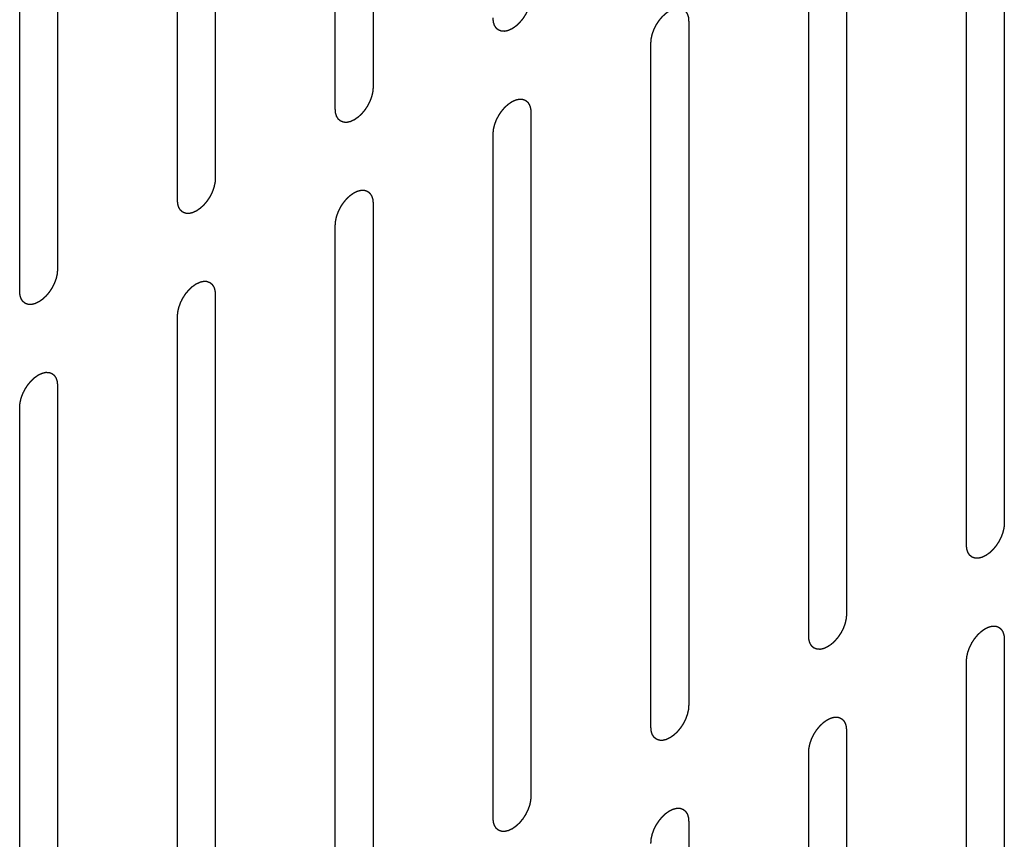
# Model space of a CAD drawing. Header units: inches. Extents: x 5 to 265, y 5 to 171.
# Tile 185 of 212: x 209.31 to 210.69, y 128.49 to 129.64. Entities that reach past the tile are written whole.
import ezdxf

# ---------------------------------------------------------------- set-up
doc = ezdxf.new("R2010")
doc.units = ezdxf.units.IN
doc.header["$LTSCALE"] = 14.96
doc.header["$MEASUREMENT"] = 0
doc.linetypes.add('HIDDEN', pattern=[0.2, 0.1, -0.1])
doc.layers.add('08_ALL_COSMETICS', color=7, linetype='CONTINUOUS')

msp = doc.modelspace()

# ---------------------------------------------------------------- linework, layer by layer
at = {"layer": '08_ALL_COSMETICS', "color": 7, "linetype": 'HIDDEN'}
for p, q in [((209.8013, 130.5005), (209.8013, 129.5411)), ((209.7483, 129.5105), (209.7483, 130.4699)), ((209.58, 130.3727), (209.58, 129.4133)), ((209.527, 129.3827), (209.527, 130.3421)), ((209.3587, 130.2449), (209.3587, 129.2855)), ((209.3056, 129.2549), (209.3056, 130.2143)), ((210.6866, 129.8889), (210.6866, 128.9295)), ((210.6336, 128.8989), (210.6336, 129.8583)), ((210.4653, 129.7611), (210.4653, 128.8018)), ((210.4123, 128.7711), (210.4123, 129.7305)), ((210.244, 129.6334), (210.244, 128.674)), ((210.1909, 128.6434), (210.1909, 129.6027)), ((210.0226, 129.5056), (210.0226, 128.5462)), ((209.9696, 128.5156), (209.9696, 129.475)), ((209.8013, 129.3778), (209.8013, 128.4184)), ((209.7483, 128.3878), (209.7483, 129.3472)), ((209.58, 129.25), (209.58, 128.2906)), ((209.527, 128.26), (209.527, 129.2194)), ((209.3587, 129.1222), (209.3587, 128.1629)), ((209.3056, 128.1322), (209.3056, 129.0916)), ((210.6866, 128.7662), (210.6866, 127.8068)), ((210.6336, 127.7762), (210.6336, 128.7356)), ((210.4653, 128.6385), (210.4653, 127.6791)), ((210.4123, 127.6484), (210.4123, 128.6078)), ((210.244, 128.5107), (210.244, 127.5513))]:
    msp.add_line(p, q, dxfattribs=at)
for points in [[(210.0226, 129.6689), (210.0226, 129.6684), (210.0225, 129.6673), (210.0224, 129.6658), (210.0223, 129.6645), (210.0222, 129.6636), (210.0222, 129.663), (210.0222, 129.6627), (210.022, 129.6622), (210.0219, 129.6617), (210.0217, 129.6607), (210.0214, 129.6594), (210.0211, 129.658), (210.0209, 129.657), (210.0207, 129.6565), (210.0207, 129.6561), (210.0205, 129.6556), (210.0203, 129.6551), (210.0199, 129.6541), (210.0194, 129.6527), (210.0189, 129.6513), (210.0186, 129.6504), (210.0184, 129.6498), (210.0182, 129.6494), (210.018, 129.649), (210.0177, 129.6484), (210.0172, 129.6475), (210.0165, 129.6461), (210.0158, 129.6447), (210.0154, 129.6437), (210.0151, 129.6432), (210.0149, 129.6427), (210.0146, 129.6424), (210.0143, 129.6419), (210.0137, 129.641), (210.0129, 129.6397), (210.012, 129.6384), (210.0115, 129.6375), (210.0111, 129.637), (210.0109, 129.6366), (210.0106, 129.6363), (210.0102, 129.6359), (210.0095, 129.6351), (210.0086, 129.6339), (210.0076, 129.6328), (210.007, 129.632), (210.0066, 129.6315), (210.0063, 129.6312), (210.006, 129.6309), (210.0056, 129.6305), (210.0049, 129.6299), (210.0038, 129.6289), (210.0028, 129.6279), (210.0021, 129.6273), (210.0017, 129.6269), (210.0014, 129.6266), (210.001, 129.6264), (210.0006, 129.6261), (209.9998, 129.6255), (209.9987, 129.6248), (209.9977, 129.624), (209.9969, 129.6235), (209.9965, 129.6232), (209.9961, 129.6229), (209.9958, 129.6228), (209.9954, 129.6226), (209.9946, 129.6223), (209.9935, 129.6218), (209.9925, 129.6213), (209.9917, 129.6209), (209.9913, 129.6207), (209.991, 129.6205), (209.9907, 129.6205), (209.9902, 129.6204), (209.9895, 129.6202), (209.9885, 129.62), (209.9875, 129.6198), (209.9867, 129.6196), (209.9863, 129.6195), (209.986, 129.6194), (209.9857, 129.6195), (209.9854, 129.6195), (209.9847, 129.6195), (209.9837, 129.6195), (209.9828, 129.6196), (209.9821, 129.6196), (209.9817, 129.6196), (209.9814, 129.6196), (209.9812, 129.6197), (209.9809, 129.6198), (209.9803, 129.62), (209.9794, 129.6204), (209.9786, 129.6207), (209.978, 129.6209), (209.9776, 129.621), (209.9774, 129.6211), (209.9772, 129.6213), (209.9769, 129.6215), (209.9764, 129.6219), (209.9757, 129.6225), (209.975, 129.623), (209.9746, 129.6234), (209.9743, 129.6237), (209.9741, 129.6238), (209.9739, 129.6241), (209.9737, 129.6244), (209.9734, 129.625), (209.9729, 129.6257), (209.9724, 129.6266), (209.972, 129.6271), (209.9718, 129.6274), (209.9716, 129.6277), (209.9716, 129.628), (209.9714, 129.6284), (209.9712, 129.6291), (209.9709, 129.6301), (209.9706, 129.6311), (209.9703, 129.6318), (209.9702, 129.6322), (209.9701, 129.6325), (209.9701, 129.6329), (209.97, 129.6334), (209.97, 129.6342), (209.9699, 129.6354), (209.9697, 129.6368), (209.9696, 129.6378), (209.9696, 129.6383)], [(210.1909, 129.6027), (210.191, 129.6033), (210.1911, 129.6043), (210.1912, 129.6059), (210.1913, 129.6072), (210.1914, 129.6081), (210.1914, 129.6086), (210.1914, 129.609), (210.1915, 129.6094), (210.1916, 129.6099), (210.1919, 129.6109), (210.1922, 129.6123), (210.1925, 129.6137), (210.1927, 129.6146), (210.1928, 129.6152), (210.1929, 129.6156), (210.1931, 129.616), (210.1933, 129.6165), (210.1936, 129.6175), (210.1941, 129.6189), (210.1947, 129.6203), (210.195, 129.6213), (210.1952, 129.6218), (210.1953, 129.6223), (210.1956, 129.6227), (210.1958, 129.6232), (210.1963, 129.6242), (210.197, 129.6256), (210.1977, 129.6269), (210.1982, 129.6279), (210.1985, 129.6285), (210.1987, 129.6289), (210.1989, 129.6293), (210.1993, 129.6298), (210.1999, 129.6307), (210.2007, 129.6319), (210.2015, 129.6332), (210.2021, 129.6341), (210.2024, 129.6346), (210.2027, 129.635), (210.203, 129.6353), (210.2034, 129.6358), (210.204, 129.6366), (210.205, 129.6377), (210.2059, 129.6388), (210.2066, 129.6396), (210.207, 129.6401), (210.2072, 129.6405), (210.2076, 129.6407), (210.208, 129.6411), (210.2087, 129.6418), (210.2097, 129.6427), (210.2108, 129.6437), (210.2115, 129.6444), (210.2119, 129.6448), (210.2122, 129.6451), (210.2125, 129.6453), (210.213, 129.6456), (210.2137, 129.6461), (210.2148, 129.6469), (210.2159, 129.6476), (210.2167, 129.6482), (210.2171, 129.6484), (210.2174, 129.6487), (210.2178, 129.6488), (210.2182, 129.649), (210.2189, 129.6494), (210.22, 129.6499), (210.2211, 129.6504), (210.2218, 129.6507), (210.2223, 129.6509), (210.2226, 129.6511), (210.2229, 129.6511), (210.2233, 129.6512), (210.224, 129.6514), (210.2251, 129.6516), (210.2261, 129.6519), (210.2268, 129.652), (210.2272, 129.6521), (210.2276, 129.6522), (210.2278, 129.6522), (210.2282, 129.6522), (210.2289, 129.6521), (210.2298, 129.6521), (210.2308, 129.6521), (210.2315, 129.6521), (210.2318, 129.652), (210.2321, 129.6521), (210.2324, 129.6519), (210.2327, 129.6518), (210.2333, 129.6516), (210.2342, 129.6513), (210.235, 129.651), (210.2356, 129.6508), (210.2359, 129.6506), (210.2362, 129.6506), (210.2364, 129.6504), (210.2367, 129.6501), (210.2372, 129.6497), (210.2378, 129.6492), (210.2385, 129.6486), (210.239, 129.6482), (210.2393, 129.648), (210.2395, 129.6478), (210.2396, 129.6476), (210.2398, 129.6473), (210.2402, 129.6467), (210.2407, 129.6459), (210.2412, 129.6451), (210.2416, 129.6445), (210.2418, 129.6442), (210.2419, 129.644), (210.242, 129.6437), (210.2421, 129.6433), (210.2424, 129.6425), (210.2427, 129.6415), (210.243, 129.6405), (210.2432, 129.6398), (210.2433, 129.6394), (210.2435, 129.6391), (210.2435, 129.6388), (210.2435, 129.6383), (210.2436, 129.6374), (210.2437, 129.6362), (210.2438, 129.6348), (210.2439, 129.6338), (210.244, 129.6334)], [(209.8013, 129.5411), (209.8013, 129.5406), (209.8012, 129.5395), (209.8011, 129.538), (209.801, 129.5367), (209.8009, 129.5358), (209.8008, 129.5353), (209.8008, 129.5349), (209.8007, 129.5345), (209.8006, 129.5339), (209.8004, 129.5329), (209.8001, 129.5316), (209.7997, 129.5302), (209.7995, 129.5292), (209.7994, 129.5287), (209.7993, 129.5283), (209.7992, 129.5279), (209.799, 129.5273), (209.7986, 129.5263), (209.7981, 129.5249), (209.7976, 129.5236), (209.7972, 129.5226), (209.797, 129.522), (209.7969, 129.5216), (209.7967, 129.5212), (209.7964, 129.5206), (209.7959, 129.5197), (209.7952, 129.5183), (209.7945, 129.5169), (209.794, 129.5159), (209.7938, 129.5154), (209.7936, 129.515), (209.7933, 129.5146), (209.793, 129.5141), (209.7924, 129.5132), (209.7915, 129.5119), (209.7907, 129.5107), (209.7901, 129.5098), (209.7898, 129.5093), (209.7896, 129.5089), (209.7893, 129.5085), (209.7889, 129.5081), (209.7882, 129.5073), (209.7873, 129.5061), (209.7863, 129.505), (209.7857, 129.5042), (209.7853, 129.5038), (209.785, 129.5034), (209.7847, 129.5031), (209.7843, 129.5027), (209.7835, 129.5021), (209.7825, 129.5011), (209.7815, 129.5002), (209.7808, 129.4995), (209.7803, 129.4991), (209.78, 129.4988), (209.7797, 129.4986), (209.7793, 129.4983), (209.7785, 129.4978), (209.7774, 129.497), (209.7763, 129.4962), (209.7756, 129.4957), (209.7751, 129.4954), (209.7748, 129.4952), (209.7745, 129.495), (209.774, 129.4948), (209.7733, 129.4945), (209.7722, 129.494), (209.7712, 129.4935), (209.7704, 129.4931), (209.77, 129.4929), (209.7696, 129.4928), (209.7693, 129.4927), (209.7689, 129.4926), (209.7682, 129.4925), (209.7672, 129.4922), (209.7661, 129.492), (209.7654, 129.4918), (209.765, 129.4917), (209.7647, 129.4916), (209.7644, 129.4917), (209.764, 129.4917), (209.7634, 129.4917), (209.7624, 129.4917), (209.7615, 129.4918), (209.7608, 129.4918), (209.7604, 129.4918), (209.7601, 129.4918), (209.7599, 129.4919), (209.7595, 129.492), (209.7589, 129.4923), (209.7581, 129.4926), (209.7572, 129.4929), (209.7566, 129.4931), (209.7563, 129.4932), (209.756, 129.4933), (209.7558, 129.4935), (209.7556, 129.4937), (209.7551, 129.4941), (209.7544, 129.4947), (209.7537, 129.4953), (209.7532, 129.4956), (209.753, 129.4959), (209.7527, 129.496), (209.7526, 129.4963), (209.7524, 129.4966), (209.7521, 129.4972), (209.7515, 129.498), (209.751, 129.4988), (209.7507, 129.4993), (209.7505, 129.4997), (209.7503, 129.4999), (209.7502, 129.5002), (209.7501, 129.5006), (209.7499, 129.5013), (209.7496, 129.5023), (209.7492, 129.5033), (209.749, 129.504), (209.7489, 129.5044), (209.7488, 129.5047), (209.7488, 129.5051), (209.7487, 129.5056), (209.7487, 129.5064), (209.7485, 129.5076), (209.7484, 129.5091), (209.7483, 129.51), (209.7483, 129.5105)], [(209.9696, 129.475), (209.9696, 129.4755), (209.9697, 129.4765), (209.9699, 129.4781), (209.97, 129.4794), (209.97, 129.4803), (209.9701, 129.4808), (209.9701, 129.4812), (209.9702, 129.4816), (209.9703, 129.4822), (209.9705, 129.4831), (209.9709, 129.4845), (209.9712, 129.4859), (209.9714, 129.4868), (209.9715, 129.4874), (209.9716, 129.4878), (209.9718, 129.4882), (209.972, 129.4888), (209.9723, 129.4897), (209.9728, 129.4911), (209.9733, 129.4925), (209.9737, 129.4935), (209.9739, 129.4941), (209.974, 129.4945), (209.9742, 129.4949), (209.9745, 129.4954), (209.975, 129.4964), (209.9757, 129.4978), (209.9764, 129.4992), (209.9769, 129.5001), (209.9772, 129.5007), (209.9774, 129.5011), (209.9776, 129.5015), (209.978, 129.502), (209.9785, 129.5029), (209.9794, 129.5042), (209.9802, 129.5054), (209.9808, 129.5063), (209.9811, 129.5068), (209.9814, 129.5072), (209.9817, 129.5075), (209.982, 129.508), (209.9827, 129.5088), (209.9837, 129.5099), (209.9846, 129.5111), (209.9853, 129.5119), (209.9856, 129.5123), (209.9859, 129.5127), (209.9862, 129.5129), (209.9867, 129.5133), (209.9874, 129.514), (209.9884, 129.515), (209.9894, 129.5159), (209.9902, 129.5166), (209.9906, 129.517), (209.9909, 129.5173), (209.9912, 129.5175), (209.9916, 129.5178), (209.9924, 129.5183), (209.9935, 129.5191), (209.9946, 129.5198), (209.9954, 129.5204), (209.9958, 129.5207), (209.9961, 129.5209), (209.9964, 129.521), (209.9969, 129.5212), (209.9976, 129.5216), (209.9987, 129.5221), (209.9998, 129.5226), (210.0005, 129.5229), (210.0009, 129.5231), (210.0013, 129.5233), (210.0016, 129.5234), (210.002, 129.5235), (210.0027, 129.5236), (210.0038, 129.5239), (210.0048, 129.5241), (210.0055, 129.5243), (210.0059, 129.5243), (210.0062, 129.5244), (210.0065, 129.5244), (210.0069, 129.5244), (210.0076, 129.5244), (210.0085, 129.5243), (210.0095, 129.5243), (210.0101, 129.5243), (210.0105, 129.5243), (210.0108, 129.5243), (210.011, 129.5242), (210.0114, 129.524), (210.012, 129.5238), (210.0128, 129.5235), (210.0137, 129.5232), (210.0143, 129.523), (210.0146, 129.5228), (210.0149, 129.5228), (210.0151, 129.5226), (210.0154, 129.5224), (210.0158, 129.522), (210.0165, 129.5214), (210.0172, 129.5208), (210.0177, 129.5204), (210.0179, 129.5202), (210.0182, 129.5201), (210.0183, 129.5198), (210.0185, 129.5195), (210.0189, 129.5189), (210.0194, 129.5181), (210.0199, 129.5173), (210.0202, 129.5167), (210.0204, 129.5164), (210.0206, 129.5162), (210.0207, 129.5159), (210.0208, 129.5155), (210.021, 129.5148), (210.0214, 129.5138), (210.0217, 129.5127), (210.0219, 129.512), (210.022, 129.5116), (210.0221, 129.5114), (210.0221, 129.511), (210.0222, 129.5105), (210.0223, 129.5097), (210.0224, 129.5085), (210.0225, 129.507), (210.0226, 129.5061), (210.0226, 129.5056)], [(209.58, 129.4133), (209.5799, 129.4128), (209.5799, 129.4118), (209.5797, 129.4102), (209.5796, 129.4089), (209.5796, 129.408), (209.5795, 129.4075), (209.5795, 129.4071), (209.5794, 129.4067), (209.5793, 129.4061), (209.579, 129.4052), (209.5787, 129.4038), (209.5784, 129.4024), (209.5782, 129.4015), (209.5781, 129.4009), (209.578, 129.4005), (209.5778, 129.4001), (209.5776, 129.3995), (209.5773, 129.3986), (209.5768, 129.3972), (209.5763, 129.3958), (209.5759, 129.3948), (209.5757, 129.3942), (209.5756, 129.3938), (209.5753, 129.3934), (209.5751, 129.3929), (209.5746, 129.3919), (209.5739, 129.3905), (209.5732, 129.3891), (209.5727, 129.3882), (209.5724, 129.3876), (209.5722, 129.3872), (209.572, 129.3868), (209.5716, 129.3863), (209.5711, 129.3854), (209.5702, 129.3841), (209.5694, 129.3829), (209.5688, 129.382), (209.5685, 129.3815), (209.5682, 129.3811), (209.5679, 129.3808), (209.5676, 129.3803), (209.5669, 129.3795), (209.5659, 129.3784), (209.565, 129.3772), (209.5643, 129.3764), (209.5639, 129.376), (209.5637, 129.3756), (209.5634, 129.3753), (209.5629, 129.375), (209.5622, 129.3743), (209.5612, 129.3733), (209.5602, 129.3724), (209.5594, 129.3717), (209.559, 129.3713), (209.5587, 129.371), (209.5584, 129.3708), (209.558, 129.3705), (209.5572, 129.37), (209.5561, 129.3692), (209.555, 129.3685), (209.5542, 129.3679), (209.5538, 129.3676), (209.5535, 129.3674), (209.5532, 129.3673), (209.5527, 129.367), (209.552, 129.3667), (209.5509, 129.3662), (209.5498, 129.3657), (209.5491, 129.3654), (209.5486, 129.3652), (209.5483, 129.365), (209.548, 129.3649), (209.5476, 129.3648), (209.5469, 129.3647), (209.5458, 129.3644), (209.5448, 129.3642), (209.5441, 129.364), (209.5437, 129.364), (209.5434, 129.3639), (209.5431, 129.3639), (209.5427, 129.3639), (209.542, 129.3639), (209.5411, 129.364), (209.5401, 129.364), (209.5395, 129.364), (209.5391, 129.364), (209.5388, 129.364), (209.5385, 129.3641), (209.5382, 129.3643), (209.5376, 129.3645), (209.5368, 129.3648), (209.5359, 129.3651), (209.5353, 129.3653), (209.535, 129.3655), (209.5347, 129.3655), (209.5345, 129.3657), (209.5342, 129.3659), (209.5338, 129.3663), (209.5331, 129.3669), (209.5324, 129.3675), (209.5319, 129.3679), (209.5316, 129.3681), (209.5314, 129.3682), (209.5313, 129.3685), (209.5311, 129.3688), (209.5307, 129.3694), (209.5302, 129.3702), (209.5297, 129.371), (209.5293, 129.3716), (209.5292, 129.3719), (209.529, 129.3721), (209.5289, 129.3724), (209.5288, 129.3728), (209.5286, 129.3735), (209.5282, 129.3745), (209.5279, 129.3755), (209.5277, 129.3762), (209.5276, 129.3767), (209.5275, 129.3769), (209.5275, 129.3773), (209.5274, 129.3778), (209.5273, 129.3786), (209.5272, 129.3798), (209.5271, 129.3813), (209.527, 129.3822), (209.527, 129.3827)], [(209.7483, 129.3472), (209.7483, 129.3477), (209.7484, 129.3487), (209.7485, 129.3503), (209.7486, 129.3516), (209.7487, 129.3525), (209.7488, 129.353), (209.7488, 129.3534), (209.7489, 129.3538), (209.749, 129.3544), (209.7492, 129.3553), (209.7495, 129.3567), (209.7498, 129.3581), (209.7501, 129.3591), (209.7502, 129.3596), (209.7503, 129.36), (209.7504, 129.3604), (209.7506, 129.361), (209.751, 129.362), (209.7515, 129.3634), (209.752, 129.3647), (209.7524, 129.3657), (209.7526, 129.3663), (209.7527, 129.3667), (209.7529, 129.3671), (209.7532, 129.3677), (209.7537, 129.3686), (209.7544, 129.37), (209.7551, 129.3714), (209.7556, 129.3724), (209.7558, 129.3729), (209.756, 129.3733), (209.7563, 129.3737), (209.7566, 129.3742), (209.7572, 129.3751), (209.758, 129.3764), (209.7589, 129.3776), (209.7595, 129.3785), (209.7598, 129.379), (209.76, 129.3794), (209.7603, 129.3798), (209.7607, 129.3802), (209.7614, 129.381), (209.7623, 129.3822), (209.7633, 129.3833), (209.7639, 129.3841), (209.7643, 129.3845), (209.7646, 129.3849), (209.7649, 129.3852), (209.7653, 129.3856), (209.7661, 129.3862), (209.7671, 129.3872), (209.7681, 129.3881), (209.7688, 129.3888), (209.7692, 129.3892), (209.7696, 129.3895), (209.7699, 129.3897), (209.7703, 129.39), (209.7711, 129.3905), (209.7722, 129.3913), (209.7733, 129.3921), (209.774, 129.3926), (209.7745, 129.3929), (209.7748, 129.3931), (209.7751, 129.3933), (209.7755, 129.3935), (209.7763, 129.3938), (209.7774, 129.3943), (209.7784, 129.3948), (209.7792, 129.3952), (209.7796, 129.3954), (209.78, 129.3955), (209.7803, 129.3956), (209.7807, 129.3957), (209.7814, 129.3958), (209.7824, 129.3961), (209.7835, 129.3963), (209.7842, 129.3965), (209.7846, 129.3966), (209.7849, 129.3967), (209.7852, 129.3966), (209.7856, 129.3966), (209.7862, 129.3966), (209.7872, 129.3966), (209.7881, 129.3965), (209.7888, 129.3965), (209.7892, 129.3965), (209.7895, 129.3965), (209.7897, 129.3964), (209.7901, 129.3963), (209.7907, 129.396), (209.7915, 129.3957), (209.7924, 129.3954), (209.793, 129.3952), (209.7933, 129.3951), (209.7936, 129.395), (209.7938, 129.3948), (209.794, 129.3946), (209.7945, 129.3942), (209.7952, 129.3936), (209.7959, 129.393), (209.7964, 129.3927), (209.7966, 129.3924), (209.7968, 129.3923), (209.797, 129.392), (209.7972, 129.3917), (209.7975, 129.3911), (209.7981, 129.3903), (209.7986, 129.3895), (209.7989, 129.389), (209.7991, 129.3886), (209.7993, 129.3884), (209.7994, 129.3881), (209.7995, 129.3877), (209.7997, 129.387), (209.8, 129.386), (209.8003, 129.385), (209.8006, 129.3843), (209.8007, 129.3839), (209.8008, 129.3836), (209.8008, 129.3832), (209.8009, 129.3827), (209.8009, 129.3819), (209.8011, 129.3807), (209.8012, 129.3792), (209.8013, 129.3783), (209.8013, 129.3778)], [(209.3587, 129.2855), (209.3586, 129.285), (209.3585, 129.284), (209.3584, 129.2824), (209.3583, 129.2811), (209.3582, 129.2802), (209.3582, 129.2797), (209.3582, 129.2793), (209.3581, 129.2789), (209.3579, 129.2783), (209.3577, 129.2774), (209.3574, 129.276), (209.3571, 129.2746), (209.3569, 129.2737), (209.3568, 129.2731), (209.3567, 129.2727), (209.3565, 129.2723), (209.3563, 129.2717), (209.356, 129.2708), (209.3555, 129.2694), (209.3549, 129.268), (209.3546, 129.267), (209.3544, 129.2665), (209.3543, 129.266), (209.354, 129.2656), (209.3538, 129.2651), (209.3533, 129.2641), (209.3526, 129.2627), (209.3519, 129.2613), (209.3514, 129.2604), (209.3511, 129.2598), (209.3509, 129.2594), (209.3506, 129.259), (209.3503, 129.2585), (209.3497, 129.2576), (209.3489, 129.2564), (209.3481, 129.2551), (209.3475, 129.2542), (209.3471, 129.2537), (209.3469, 129.2533), (209.3466, 129.253), (209.3462, 129.2525), (209.3456, 129.2517), (209.3446, 129.2506), (209.3437, 129.2494), (209.343, 129.2486), (209.3426, 129.2482), (209.3423, 129.2478), (209.342, 129.2476), (209.3416, 129.2472), (209.3409, 129.2465), (209.3399, 129.2455), (209.3388, 129.2446), (209.3381, 129.2439), (209.3377, 129.2435), (209.3374, 129.2432), (209.3371, 129.243), (209.3366, 129.2427), (209.3359, 129.2422), (209.3348, 129.2414), (209.3337, 129.2407), (209.3329, 129.2401), (209.3325, 129.2399), (209.3321, 129.2396), (209.3318, 129.2395), (209.3314, 129.2393), (209.3306, 129.2389), (209.3296, 129.2384), (209.3285, 129.2379), (209.3278, 129.2376), (209.3273, 129.2374), (209.327, 129.2372), (209.3267, 129.2372), (209.3263, 129.2371), (209.3256, 129.2369), (209.3245, 129.2367), (209.3235, 129.2364), (209.3228, 129.2363), (209.3224, 129.2362), (209.322, 129.2361), (209.3218, 129.2361), (209.3214, 129.2361), (209.3207, 129.2361), (209.3198, 129.2362), (209.3188, 129.2362), (209.3181, 129.2362), (209.3178, 129.2363), (209.3175, 129.2362), (209.3172, 129.2364), (209.3169, 129.2365), (209.3163, 129.2367), (209.3154, 129.237), (209.3146, 129.2373), (209.314, 129.2375), (209.3137, 129.2377), (209.3134, 129.2377), (209.3132, 129.2379), (209.3129, 129.2382), (209.3124, 129.2386), (209.3118, 129.2391), (209.3111, 129.2397), (209.3106, 129.2401), (209.3103, 129.2403), (209.3101, 129.2405), (209.31, 129.2407), (209.3098, 129.241), (209.3094, 129.2416), (209.3089, 129.2424), (209.3084, 129.2432), (209.308, 129.2438), (209.3078, 129.2441), (209.3077, 129.2443), (209.3076, 129.2446), (209.3074, 129.245), (209.3072, 129.2458), (209.3069, 129.2468), (209.3066, 129.2478), (209.3064, 129.2485), (209.3063, 129.2489), (209.3061, 129.2492), (209.3061, 129.2495), (209.3061, 129.25), (209.306, 129.2509), (209.3059, 129.2521), (209.3058, 129.2535), (209.3057, 129.2544), (209.3056, 129.2549)], [(209.527, 129.2194), (209.527, 129.2199), (209.5271, 129.221), (209.5272, 129.2225), (209.5273, 129.2238), (209.5274, 129.2247), (209.5274, 129.2253), (209.5274, 129.2256), (209.5276, 129.2261), (209.5277, 129.2266), (209.5279, 129.2276), (209.5282, 129.2289), (209.5285, 129.2303), (209.5287, 129.2313), (209.5289, 129.2318), (209.5289, 129.2322), (209.5291, 129.2326), (209.5293, 129.2332), (209.5297, 129.2342), (209.5302, 129.2356), (209.5307, 129.237), (209.531, 129.2379), (209.5312, 129.2385), (209.5314, 129.2389), (209.5316, 129.2393), (209.5319, 129.2399), (209.5324, 129.2408), (209.5331, 129.2422), (209.5338, 129.2436), (209.5342, 129.2446), (209.5345, 129.2451), (209.5347, 129.2456), (209.535, 129.2459), (209.5353, 129.2464), (209.5359, 129.2473), (209.5367, 129.2486), (209.5376, 129.2499), (209.5381, 129.2508), (209.5385, 129.2513), (209.5387, 129.2517), (209.539, 129.252), (209.5394, 129.2524), (209.5401, 129.2532), (209.541, 129.2544), (209.542, 129.2555), (209.5426, 129.2563), (209.543, 129.2568), (209.5433, 129.2571), (209.5436, 129.2574), (209.544, 129.2578), (209.5447, 129.2584), (209.5458, 129.2594), (209.5468, 129.2604), (209.5475, 129.261), (209.5479, 129.2614), (209.5482, 129.2617), (209.5486, 129.2619), (209.549, 129.2622), (209.5498, 129.2628), (209.5509, 129.2635), (209.5519, 129.2643), (209.5527, 129.2648), (209.5531, 129.2651), (209.5535, 129.2654), (209.5538, 129.2655), (209.5542, 129.2657), (209.555, 129.266), (209.5561, 129.2665), (209.5571, 129.267), (209.5579, 129.2674), (209.5583, 129.2676), (209.5586, 129.2677), (209.5589, 129.2678), (209.5593, 129.2679), (209.5601, 129.2681), (209.5611, 129.2683), (209.5621, 129.2685), (209.5629, 129.2687), (209.5633, 129.2688), (209.5636, 129.2689), (209.5639, 129.2688), (209.5642, 129.2688), (209.5649, 129.2688), (209.5659, 129.2688), (209.5668, 129.2687), (209.5675, 129.2687), (209.5679, 129.2687), (209.5682, 129.2687), (209.5684, 129.2686), (209.5687, 129.2685), (209.5693, 129.2683), (209.5702, 129.2679), (209.571, 129.2676), (209.5716, 129.2674), (209.572, 129.2673), (209.5722, 129.2672), (209.5724, 129.267), (209.5727, 129.2668), (209.5732, 129.2664), (209.5739, 129.2658), (209.5746, 129.2653), (209.575, 129.2649), (209.5753, 129.2646), (209.5755, 129.2645), (209.5757, 129.2642), (209.5759, 129.2639), (209.5762, 129.2633), (209.5767, 129.2625), (209.5772, 129.2617), (209.5776, 129.2612), (209.5778, 129.2609), (209.578, 129.2606), (209.578, 129.2603), (209.5782, 129.2599), (209.5784, 129.2592), (209.5787, 129.2582), (209.579, 129.2572), (209.5793, 129.2565), (209.5794, 129.2561), (209.5795, 129.2558), (209.5795, 129.2554), (209.5795, 129.2549), (209.5796, 129.2541), (209.5797, 129.2529), (209.5799, 129.2515), (209.5799, 129.2505), (209.58, 129.25)], [(209.3056, 129.0916), (209.3057, 129.0921), (209.3058, 129.0932), (209.3059, 129.0947), (209.306, 129.096), (209.3061, 129.097), (209.3061, 129.0975), (209.3061, 129.0979), (209.3062, 129.0983), (209.3064, 129.0988), (209.3066, 129.0998), (209.3069, 129.1012), (209.3072, 129.1025), (209.3074, 129.1035), (209.3075, 129.104), (209.3076, 129.1044), (209.3078, 129.1049), (209.308, 129.1054), (209.3083, 129.1064), (209.3088, 129.1078), (209.3094, 129.1092), (209.3097, 129.1102), (209.3099, 129.1107), (209.31, 129.1111), (209.3103, 129.1115), (209.3105, 129.1121), (209.311, 129.1131), (209.3117, 129.1144), (209.3124, 129.1158), (209.3129, 129.1168), (209.3132, 129.1173), (209.3134, 129.1178), (209.3137, 129.1181), (209.314, 129.1187), (209.3146, 129.1195), (209.3154, 129.1208), (209.3162, 129.1221), (209.3168, 129.123), (209.3172, 129.1235), (209.3174, 129.1239), (209.3177, 129.1242), (209.3181, 129.1247), (209.3187, 129.1255), (209.3197, 129.1266), (209.3206, 129.1277), (209.3213, 129.1285), (209.3217, 129.129), (209.322, 129.1293), (209.3223, 129.1296), (209.3227, 129.13), (209.3234, 129.1307), (209.3244, 129.1316), (209.3255, 129.1326), (209.3262, 129.1333), (209.3266, 129.1336), (209.3269, 129.1339), (209.3272, 129.1341), (209.3277, 129.1345), (209.3284, 129.135), (209.3295, 129.1357), (209.3306, 129.1365), (209.3314, 129.137), (209.3318, 129.1373), (209.3322, 129.1376), (209.3325, 129.1377), (209.3329, 129.1379), (209.3337, 129.1383), (209.3347, 129.1388), (209.3358, 129.1392), (209.3366, 129.1396), (209.337, 129.1398), (209.3373, 129.14), (209.3376, 129.14), (209.338, 129.1401), (209.3387, 129.1403), (209.3398, 129.1405), (209.3408, 129.1407), (209.3415, 129.1409), (209.3419, 129.141), (209.3423, 129.1411), (209.3425, 129.1411), (209.3429, 129.1411), (209.3436, 129.141), (209.3445, 129.141), (209.3455, 129.141), (209.3462, 129.1409), (209.3465, 129.1409), (209.3468, 129.1409), (209.3471, 129.1408), (209.3474, 129.1407), (209.348, 129.1405), (209.3489, 129.1402), (209.3497, 129.1398), (209.3503, 129.1396), (209.3506, 129.1395), (209.3509, 129.1394), (209.3511, 129.1392), (209.3514, 129.139), (209.3519, 129.1386), (209.3525, 129.1381), (209.3532, 129.1375), (209.3537, 129.1371), (209.354, 129.1369), (209.3542, 129.1367), (209.3543, 129.1364), (209.3545, 129.1361), (209.3549, 129.1356), (209.3554, 129.1348), (209.3559, 129.134), (209.3563, 129.1334), (209.3565, 129.1331), (209.3566, 129.1329), (209.3567, 129.1325), (209.3569, 129.1321), (209.3571, 129.1314), (209.3574, 129.1304), (209.3577, 129.1294), (209.3579, 129.1287), (209.358, 129.1283), (209.3582, 129.128), (209.3582, 129.1276), (209.3582, 129.1272), (209.3583, 129.1263), (209.3584, 129.1251), (209.3585, 129.1237), (209.3586, 129.1227), (209.3587, 129.1222)], [(210.6866, 128.9295), (210.6866, 128.929), (210.6865, 128.928), (210.6864, 128.9264), (210.6862, 128.9251), (210.6862, 128.9242), (210.6861, 128.9237), (210.6861, 128.9233), (210.686, 128.9229), (210.6859, 128.9223), (210.6857, 128.9214), (210.6854, 128.92), (210.685, 128.9186), (210.6848, 128.9177), (210.6847, 128.9171), (210.6846, 128.9167), (210.6845, 128.9163), (210.6843, 128.9157), (210.6839, 128.9148), (210.6834, 128.9134), (210.6829, 128.912), (210.6825, 128.911), (210.6823, 128.9105), (210.6822, 128.91), (210.682, 128.9096), (210.6817, 128.9091), (210.6812, 128.9081), (210.6805, 128.9067), (210.6798, 128.9053), (210.6793, 128.9044), (210.679, 128.9038), (210.6789, 128.9034), (210.6786, 128.903), (210.6783, 128.9025), (210.6777, 128.9016), (210.6768, 128.9004), (210.676, 128.8991), (210.6754, 128.8982), (210.6751, 128.8977), (210.6749, 128.8973), (210.6746, 128.897), (210.6742, 128.8965), (210.6735, 128.8957), (210.6726, 128.8946), (210.6716, 128.8934), (210.6709, 128.8926), (210.6706, 128.8922), (210.6703, 128.8918), (210.67, 128.8916), (210.6696, 128.8912), (210.6688, 128.8905), (210.6678, 128.8895), (210.6668, 128.8886), (210.6661, 128.8879), (210.6656, 128.8875), (210.6653, 128.8872), (210.665, 128.887), (210.6646, 128.8867), (210.6638, 128.8862), (210.6627, 128.8854), (210.6616, 128.8847), (210.6609, 128.8841), (210.6604, 128.8838), (210.6601, 128.8836), (210.6598, 128.8835), (210.6593, 128.8833), (210.6586, 128.8829), (210.6575, 128.8824), (210.6564, 128.8819), (210.6557, 128.8816), (210.6553, 128.8814), (210.6549, 128.8812), (210.6546, 128.8812), (210.6542, 128.8811), (210.6535, 128.8809), (210.6525, 128.8807), (210.6514, 128.8804), (210.6507, 128.8802), (210.6503, 128.8802), (210.65, 128.8801), (210.6497, 128.8801), (210.6493, 128.8801), (210.6487, 128.8801), (210.6477, 128.8802), (210.6468, 128.8802), (210.6461, 128.8802), (210.6457, 128.8802), (210.6454, 128.8802), (210.6452, 128.8804), (210.6448, 128.8805), (210.6442, 128.8807), (210.6434, 128.881), (210.6425, 128.8813), (210.6419, 128.8815), (210.6416, 128.8817), (210.6413, 128.8817), (210.6411, 128.8819), (210.6409, 128.8821), (210.6404, 128.8825), (210.6397, 128.8831), (210.639, 128.8837), (210.6385, 128.8841), (210.6383, 128.8843), (210.638, 128.8845), (210.6379, 128.8847), (210.6377, 128.885), (210.6373, 128.8856), (210.6368, 128.8864), (210.6363, 128.8872), (210.636, 128.8878), (210.6358, 128.8881), (210.6356, 128.8883), (210.6355, 128.8886), (210.6354, 128.889), (210.6352, 128.8897), (210.6349, 128.8907), (210.6345, 128.8918), (210.6343, 128.8925), (210.6342, 128.8929), (210.6341, 128.8932), (210.6341, 128.8935), (210.634, 128.894), (210.6339, 128.8948), (210.6338, 128.896), (210.6337, 128.8975), (210.6336, 128.8984), (210.6336, 128.8989)], [(210.4653, 128.8018), (210.4652, 128.8012), (210.4652, 128.8002), (210.465, 128.7986), (210.4649, 128.7973), (210.4649, 128.7964), (210.4648, 128.7959), (210.4648, 128.7955), (210.4647, 128.7951), (210.4646, 128.7946), (210.4643, 128.7936), (210.464, 128.7922), (210.4637, 128.7909), (210.4635, 128.7899), (210.4634, 128.7893), (210.4633, 128.7889), (210.4631, 128.7885), (210.4629, 128.788), (210.4626, 128.787), (210.4621, 128.7856), (210.4616, 128.7842), (210.4612, 128.7832), (210.461, 128.7827), (210.4609, 128.7823), (210.4606, 128.7818), (210.4604, 128.7813), (210.4599, 128.7803), (210.4592, 128.7789), (210.4585, 128.7776), (210.458, 128.7766), (210.4577, 128.776), (210.4575, 128.7756), (210.4573, 128.7752), (210.4569, 128.7747), (210.4564, 128.7738), (210.4555, 128.7726), (210.4547, 128.7713), (210.4541, 128.7704), (210.4538, 128.7699), (210.4535, 128.7695), (210.4532, 128.7692), (210.4529, 128.7687), (210.4522, 128.7679), (210.4512, 128.7668), (210.4503, 128.7657), (210.4496, 128.7649), (210.4492, 128.7644), (210.449, 128.764), (210.4486, 128.7638), (210.4482, 128.7634), (210.4475, 128.7627), (210.4465, 128.7618), (210.4455, 128.7608), (210.4447, 128.7601), (210.4443, 128.7598), (210.444, 128.7594), (210.4437, 128.7592), (210.4432, 128.7589), (210.4425, 128.7584), (210.4414, 128.7576), (210.4403, 128.7569), (210.4395, 128.7564), (210.4391, 128.7561), (210.4388, 128.7558), (210.4384, 128.7557), (210.438, 128.7555), (210.4373, 128.7551), (210.4362, 128.7546), (210.4351, 128.7541), (210.4344, 128.7538), (210.4339, 128.7536), (210.4336, 128.7534), (210.4333, 128.7534), (210.4329, 128.7533), (210.4322, 128.7531), (210.4311, 128.7529), (210.4301, 128.7526), (210.4294, 128.7525), (210.429, 128.7524), (210.4287, 128.7523), (210.4284, 128.7523), (210.428, 128.7523), (210.4273, 128.7524), (210.4264, 128.7524), (210.4254, 128.7524), (210.4248, 128.7524), (210.4244, 128.7525), (210.4241, 128.7524), (210.4238, 128.7526), (210.4235, 128.7527), (210.4229, 128.7529), (210.4221, 128.7532), (210.4212, 128.7535), (210.4206, 128.7538), (210.4203, 128.7539), (210.42, 128.754), (210.4198, 128.7541), (210.4195, 128.7544), (210.4191, 128.7548), (210.4184, 128.7553), (210.4177, 128.7559), (210.4172, 128.7563), (210.4169, 128.7565), (210.4167, 128.7567), (210.4166, 128.7569), (210.4164, 128.7573), (210.416, 128.7578), (210.4155, 128.7586), (210.415, 128.7594), (210.4146, 128.76), (210.4144, 128.7603), (210.4143, 128.7605), (210.4142, 128.7609), (210.4141, 128.7613), (210.4138, 128.762), (210.4135, 128.763), (210.4132, 128.764), (210.413, 128.7647), (210.4129, 128.7651), (210.4128, 128.7654), (210.4127, 128.7658), (210.4127, 128.7662), (210.4126, 128.7671), (210.4125, 128.7683), (210.4124, 128.7697), (210.4123, 128.7707), (210.4123, 128.7711)], [(210.6336, 128.7356), (210.6336, 128.7361), (210.6337, 128.7372), (210.6338, 128.7387), (210.6339, 128.74), (210.634, 128.7409), (210.6341, 128.7415), (210.6341, 128.7419), (210.6342, 128.7423), (210.6343, 128.7428), (210.6345, 128.7438), (210.6348, 128.7451), (210.6351, 128.7465), (210.6354, 128.7475), (210.6355, 128.748), (210.6356, 128.7484), (210.6357, 128.7489), (210.6359, 128.7494), (210.6363, 128.7504), (210.6368, 128.7518), (210.6373, 128.7532), (210.6376, 128.7541), (210.6379, 128.7547), (210.638, 128.7551), (210.6382, 128.7555), (210.6385, 128.7561), (210.639, 128.7571), (210.6397, 128.7584), (210.6404, 128.7598), (210.6409, 128.7608), (210.6411, 128.7613), (210.6413, 128.7618), (210.6416, 128.7621), (210.6419, 128.7626), (210.6425, 128.7635), (210.6433, 128.7648), (210.6442, 128.7661), (210.6448, 128.767), (210.6451, 128.7675), (210.6453, 128.7679), (210.6456, 128.7682), (210.646, 128.7687), (210.6467, 128.7694), (210.6476, 128.7706), (210.6486, 128.7717), (210.6492, 128.7725), (210.6496, 128.773), (210.6499, 128.7733), (210.6502, 128.7736), (210.6506, 128.774), (210.6513, 128.7747), (210.6524, 128.7756), (210.6534, 128.7766), (210.6541, 128.7772), (210.6545, 128.7776), (210.6548, 128.7779), (210.6552, 128.7781), (210.6556, 128.7784), (210.6564, 128.779), (210.6575, 128.7797), (210.6586, 128.7805), (210.6593, 128.781), (210.6598, 128.7813), (210.6601, 128.7816), (210.6604, 128.7817), (210.6608, 128.7819), (210.6616, 128.7822), (210.6627, 128.7827), (210.6637, 128.7832), (210.6645, 128.7836), (210.6649, 128.7838), (210.6652, 128.784), (210.6656, 128.784), (210.666, 128.7841), (210.6667, 128.7843), (210.6677, 128.7845), (210.6688, 128.7847), (210.6695, 128.7849), (210.6699, 128.785), (210.6702, 128.7851), (210.6705, 128.7851), (210.6709, 128.785), (210.6715, 128.785), (210.6725, 128.785), (210.6734, 128.7849), (210.6741, 128.7849), (210.6745, 128.7849), (210.6748, 128.7849), (210.675, 128.7848), (210.6754, 128.7847), (210.676, 128.7845), (210.6768, 128.7842), (210.6777, 128.7838), (210.6783, 128.7836), (210.6786, 128.7835), (210.6789, 128.7834), (210.679, 128.7832), (210.6793, 128.783), (210.6798, 128.7826), (210.6805, 128.782), (210.6812, 128.7815), (210.6817, 128.7811), (210.6819, 128.7808), (210.6821, 128.7807), (210.6823, 128.7804), (210.6825, 128.7801), (210.6828, 128.7796), (210.6834, 128.7788), (210.6839, 128.778), (210.6842, 128.7774), (210.6844, 128.7771), (210.6846, 128.7768), (210.6847, 128.7765), (210.6848, 128.7761), (210.685, 128.7754), (210.6853, 128.7744), (210.6856, 128.7734), (210.6859, 128.7727), (210.686, 128.7723), (210.6861, 128.772), (210.6861, 128.7716), (210.6862, 128.7712), (210.6862, 128.7703), (210.6863, 128.7691), (210.6865, 128.7677), (210.6866, 128.7667), (210.6866, 128.7662)], [(210.244, 128.674), (210.2439, 128.6735), (210.2438, 128.6724), (210.2437, 128.6709), (210.2436, 128.6696), (210.2435, 128.6686), (210.2435, 128.6681), (210.2435, 128.6677), (210.2434, 128.6673), (210.2432, 128.6668), (210.243, 128.6658), (210.2427, 128.6644), (210.2424, 128.6631), (210.2422, 128.6621), (210.2421, 128.6616), (210.242, 128.6612), (210.2418, 128.6607), (210.2416, 128.6602), (210.2413, 128.6592), (210.2407, 128.6578), (210.2402, 128.6564), (210.2399, 128.6554), (210.2397, 128.6549), (210.2395, 128.6545), (210.2393, 128.6541), (210.239, 128.6535), (210.2386, 128.6525), (210.2379, 128.6512), (210.2372, 128.6498), (210.2367, 128.6488), (210.2364, 128.6483), (210.2362, 128.6478), (210.2359, 128.6475), (210.2356, 128.647), (210.235, 128.6461), (210.2342, 128.6448), (210.2334, 128.6435), (210.2328, 128.6426), (210.2324, 128.6421), (210.2322, 128.6417), (210.2319, 128.6414), (210.2315, 128.6409), (210.2309, 128.6402), (210.2299, 128.639), (210.229, 128.6379), (210.2283, 128.6371), (210.2279, 128.6366), (210.2276, 128.6363), (210.2273, 128.636), (210.2269, 128.6356), (210.2262, 128.6349), (210.2252, 128.634), (210.2241, 128.633), (210.2234, 128.6323), (210.223, 128.632), (210.2227, 128.6317), (210.2224, 128.6315), (210.2219, 128.6311), (210.2212, 128.6306), (210.2201, 128.6299), (210.219, 128.6291), (210.2182, 128.6286), (210.2178, 128.6283), (210.2174, 128.628), (210.2171, 128.6279), (210.2167, 128.6277), (210.2159, 128.6274), (210.2149, 128.6269), (210.2138, 128.6264), (210.213, 128.626), (210.2126, 128.6258), (210.2123, 128.6256), (210.212, 128.6256), (210.2116, 128.6255), (210.2109, 128.6253), (210.2098, 128.6251), (210.2088, 128.6249), (210.2081, 128.6247), (210.2077, 128.6246), (210.2073, 128.6245), (210.2071, 128.6245), (210.2067, 128.6245), (210.206, 128.6246), (210.2051, 128.6246), (210.2041, 128.6246), (210.2034, 128.6247), (210.2031, 128.6247), (210.2028, 128.6247), (210.2025, 128.6248), (210.2022, 128.6249), (210.2016, 128.6251), (210.2007, 128.6254), (210.1999, 128.6258), (210.1993, 128.626), (210.199, 128.6261), (210.1987, 128.6262), (210.1985, 128.6264), (210.1982, 128.6266), (210.1977, 128.627), (210.1971, 128.6276), (210.1964, 128.6281), (210.1959, 128.6285), (210.1956, 128.6287), (210.1954, 128.6289), (210.1953, 128.6292), (210.1951, 128.6295), (210.1947, 128.63), (210.1942, 128.6308), (210.1937, 128.6316), (210.1933, 128.6322), (210.1931, 128.6325), (210.1929, 128.6327), (210.1929, 128.6331), (210.1927, 128.6335), (210.1925, 128.6342), (210.1922, 128.6352), (210.1919, 128.6362), (210.1917, 128.6369), (210.1916, 128.6373), (210.1914, 128.6376), (210.1914, 128.638), (210.1914, 128.6384), (210.1913, 128.6393), (210.1912, 128.6405), (210.1911, 128.6419), (210.191, 128.6429), (210.1909, 128.6434)], [(210.4123, 128.6078), (210.4123, 128.6084), (210.4124, 128.6094), (210.4125, 128.611), (210.4126, 128.6123), (210.4127, 128.6132), (210.4127, 128.6137), (210.4127, 128.6141), (210.4129, 128.6145), (210.413, 128.615), (210.4132, 128.616), (210.4135, 128.6174), (210.4138, 128.6187), (210.414, 128.6197), (210.4142, 128.6203), (210.4142, 128.6207), (210.4144, 128.6211), (210.4146, 128.6216), (210.415, 128.6226), (210.4155, 128.624), (210.416, 128.6254), (210.4163, 128.6264), (210.4165, 128.6269), (210.4167, 128.6273), (210.4169, 128.6278), (210.4172, 128.6283), (210.4177, 128.6293), (210.4184, 128.6307), (210.419, 128.632), (210.4195, 128.633), (210.4198, 128.6336), (210.42, 128.634), (210.4203, 128.6344), (210.4206, 128.6349), (210.4212, 128.6358), (210.422, 128.637), (210.4229, 128.6383), (210.4234, 128.6392), (210.4238, 128.6397), (210.424, 128.6401), (210.4243, 128.6404), (210.4247, 128.6409), (210.4253, 128.6417), (210.4263, 128.6428), (210.4272, 128.6439), (210.4279, 128.6447), (210.4283, 128.6452), (210.4286, 128.6455), (210.4289, 128.6458), (210.4293, 128.6462), (210.43, 128.6469), (210.4311, 128.6478), (210.4321, 128.6488), (210.4328, 128.6495), (210.4332, 128.6498), (210.4335, 128.6502), (210.4339, 128.6504), (210.4343, 128.6507), (210.4351, 128.6512), (210.4361, 128.652), (210.4372, 128.6527), (210.438, 128.6532), (210.4384, 128.6535), (210.4388, 128.6538), (210.4391, 128.6539), (210.4395, 128.6541), (210.4403, 128.6545), (210.4413, 128.655), (210.4424, 128.6555), (210.4432, 128.6558), (210.4436, 128.656), (210.4439, 128.6562), (210.4442, 128.6562), (210.4446, 128.6563), (210.4454, 128.6565), (210.4464, 128.6567), (210.4474, 128.657), (210.4482, 128.6571), (210.4486, 128.6572), (210.4489, 128.6573), (210.4492, 128.6573), (210.4495, 128.6573), (210.4502, 128.6572), (210.4512, 128.6572), (210.4521, 128.6572), (210.4528, 128.6572), (210.4532, 128.6571), (210.4535, 128.6571), (210.4537, 128.657), (210.454, 128.6569), (210.4546, 128.6567), (210.4555, 128.6564), (210.4563, 128.6561), (210.4569, 128.6558), (210.4573, 128.6557), (210.4575, 128.6556), (210.4577, 128.6554), (210.458, 128.6552), (210.4585, 128.6548), (210.4592, 128.6543), (210.4598, 128.6537), (210.4603, 128.6533), (210.4606, 128.6531), (210.4608, 128.6529), (210.461, 128.6527), (210.4612, 128.6523), (210.4615, 128.6518), (210.462, 128.651), (210.4625, 128.6502), (210.4629, 128.6496), (210.4631, 128.6493), (210.4633, 128.6491), (210.4633, 128.6487), (210.4635, 128.6483), (210.4637, 128.6476), (210.464, 128.6466), (210.4643, 128.6456), (210.4645, 128.6449), (210.4647, 128.6445), (210.4648, 128.6442), (210.4648, 128.6438), (210.4648, 128.6434), (210.4649, 128.6425), (210.465, 128.6413), (210.4652, 128.6399), (210.4652, 128.6389), (210.4653, 128.6385)], [(210.0226, 128.5462), (210.0226, 128.5457), (210.0225, 128.5446), (210.0224, 128.5431), (210.0223, 128.5418), (210.0222, 128.5409), (210.0222, 128.5403), (210.0222, 128.54), (210.022, 128.5395), (210.0219, 128.539), (210.0217, 128.538), (210.0214, 128.5367), (210.0211, 128.5353), (210.0209, 128.5343), (210.0207, 128.5338), (210.0207, 128.5334), (210.0205, 128.533), (210.0203, 128.5324), (210.0199, 128.5314), (210.0194, 128.53), (210.0189, 128.5286), (210.0186, 128.5277), (210.0184, 128.5271), (210.0182, 128.5267), (210.018, 128.5263), (210.0177, 128.5257), (210.0172, 128.5248), (210.0165, 128.5234), (210.0158, 128.522), (210.0154, 128.521), (210.0151, 128.5205), (210.0149, 128.5201), (210.0146, 128.5197), (210.0143, 128.5192), (210.0137, 128.5183), (210.0129, 128.517), (210.012, 128.5157), (210.0115, 128.5148), (210.0111, 128.5143), (210.0109, 128.5139), (210.0106, 128.5136), (210.0102, 128.5132), (210.0095, 128.5124), (210.0086, 128.5112), (210.0076, 128.5101), (210.007, 128.5093), (210.0066, 128.5088), (210.0063, 128.5085), (210.006, 128.5082), (210.0056, 128.5078), (210.0049, 128.5072), (210.0038, 128.5062), (210.0028, 128.5052), (210.0021, 128.5046), (210.0017, 128.5042), (210.0014, 128.5039), (210.001, 128.5037), (210.0006, 128.5034), (209.9998, 128.5028), (209.9987, 128.5021), (209.9977, 128.5013), (209.9969, 128.5008), (209.9965, 128.5005), (209.9961, 128.5002), (209.9958, 128.5001), (209.9954, 128.4999), (209.9946, 128.4996), (209.9935, 128.4991), (209.9925, 128.4986), (209.9917, 128.4982), (209.9913, 128.498), (209.991, 128.4979), (209.9907, 128.4978), (209.9902, 128.4977), (209.9895, 128.4976), (209.9885, 128.4973), (209.9875, 128.4971), (209.9867, 128.4969), (209.9863, 128.4968), (209.986, 128.4967), (209.9857, 128.4968), (209.9854, 128.4968), (209.9847, 128.4968), (209.9837, 128.4968), (209.9828, 128.4969), (209.9821, 128.4969), (209.9817, 128.4969), (209.9814, 128.4969), (209.9812, 128.497), (209.9809, 128.4971), (209.9803, 128.4974), (209.9794, 128.4977), (209.9786, 128.498), (209.978, 128.4982), (209.9776, 128.4983), (209.9774, 128.4984), (209.9772, 128.4986), (209.9769, 128.4988), (209.9764, 128.4992), (209.9757, 128.4998), (209.975, 128.5003), (209.9746, 128.5007), (209.9743, 128.501), (209.9741, 128.5011), (209.9739, 128.5014), (209.9737, 128.5017), (209.9734, 128.5023), (209.9729, 128.5031), (209.9724, 128.5039), (209.972, 128.5044), (209.9718, 128.5048), (209.9716, 128.505), (209.9716, 128.5053), (209.9714, 128.5057), (209.9712, 128.5064), (209.9709, 128.5074), (209.9706, 128.5084), (209.9703, 128.5091), (209.9702, 128.5095), (209.9701, 128.5098), (209.9701, 128.5102), (209.97, 128.5107), (209.97, 128.5115), (209.9699, 128.5127), (209.9697, 128.5141), (209.9696, 128.5151), (209.9696, 128.5156)], [(210.1909, 128.4801), (210.191, 128.4806), (210.1911, 128.4816), (210.1912, 128.4832), (210.1913, 128.4845), (210.1914, 128.4854), (210.1914, 128.4859), (210.1914, 128.4863), (210.1915, 128.4867), (210.1916, 128.4873), (210.1919, 128.4882), (210.1922, 128.4896), (210.1925, 128.491), (210.1927, 128.4919), (210.1928, 128.4925), (210.1929, 128.4929), (210.1931, 128.4933), (210.1933, 128.4939), (210.1936, 128.4948), (210.1941, 128.4962), (210.1947, 128.4976), (210.195, 128.4986), (210.1952, 128.4991), (210.1953, 128.4996), (210.1956, 128.5), (210.1958, 128.5005), (210.1963, 128.5015), (210.197, 128.5029), (210.1977, 128.5043), (210.1982, 128.5052), (210.1985, 128.5058), (210.1987, 128.5062), (210.1989, 128.5066), (210.1993, 128.5071), (210.1999, 128.508), (210.2007, 128.5092), (210.2015, 128.5105), (210.2021, 128.5114), (210.2024, 128.5119), (210.2027, 128.5123), (210.203, 128.5126), (210.2034, 128.5131), (210.204, 128.5139), (210.205, 128.515), (210.2059, 128.5162), (210.2066, 128.517), (210.207, 128.5174), (210.2072, 128.5178), (210.2076, 128.518), (210.208, 128.5184), (210.2087, 128.5191), (210.2097, 128.5201), (210.2108, 128.521), (210.2115, 128.5217), (210.2119, 128.5221), (210.2122, 128.5224), (210.2125, 128.5226), (210.213, 128.5229), (210.2137, 128.5234), (210.2148, 128.5242), (210.2159, 128.5249), (210.2167, 128.5255), (210.2171, 128.5258), (210.2174, 128.526), (210.2178, 128.5261), (210.2182, 128.5263), (210.2189, 128.5267), (210.22, 128.5272), (210.2211, 128.5277), (210.2218, 128.528), (210.2223, 128.5282), (210.2226, 128.5284), (210.2229, 128.5284), (210.2233, 128.5285), (210.224, 128.5287), (210.2251, 128.5289), (210.2261, 128.5292), (210.2268, 128.5293), (210.2272, 128.5294), (210.2276, 128.5295), (210.2278, 128.5295), (210.2282, 128.5295), (210.2289, 128.5295), (210.2298, 128.5294), (210.2308, 128.5294), (210.2315, 128.5294), (210.2318, 128.5293), (210.2321, 128.5294), (210.2324, 128.5292), (210.2327, 128.5291), (210.2333, 128.5289), (210.2342, 128.5286), (210.235, 128.5283), (210.2356, 128.5281), (210.2359, 128.5279), (210.2362, 128.5279), (210.2364, 128.5277), (210.2367, 128.5274), (210.2372, 128.527), (210.2378, 128.5265), (210.2385, 128.5259), (210.239, 128.5255), (210.2393, 128.5253), (210.2395, 128.5251), (210.2396, 128.5249), (210.2398, 128.5246), (210.2402, 128.524), (210.2407, 128.5232), (210.2412, 128.5224), (210.2416, 128.5218), (210.2418, 128.5215), (210.2419, 128.5213), (210.242, 128.521), (210.2421, 128.5206), (210.2424, 128.5199), (210.2427, 128.5188), (210.243, 128.5178), (210.2432, 128.5171), (210.2433, 128.5167), (210.2435, 128.5164), (210.2435, 128.5161), (210.2435, 128.5156), (210.2436, 128.5147), (210.2437, 128.5136), (210.2438, 128.5121), (210.2439, 128.5112), (210.244, 128.5107)]]:
    msp.add_open_spline(points, degree=3, knots=[0, 0, 0, 0, 0.015625, 0.03125, 0.046875, 0.054688, 0.058594, 0.0625, 0.066406, 0.070312, 0.078125, 0.09375, 0.109375, 0.117188, 0.121094, 0.125, 0.128906, 0.132812, 0.140625, 0.15625, 0.171875, 0.179688, 0.183594, 0.1875, 0.191406, 0.195312, 0.203125, 0.21875, 0.234375, 0.242188, 0.246094, 0.25, 0.253906, 0.257812, 0.265625, 0.28125, 0.296875, 0.304688, 0.308594, 0.3125, 0.316406, 0.320312, 0.328125, 0.34375, 0.359375, 0.367188, 0.371094, 0.375, 0.378906, 0.382812, 0.390625, 0.40625, 0.421875, 0.429688, 0.433594, 0.4375, 0.441406, 0.445312, 0.453125, 0.46875, 0.484375, 0.492188, 0.496094, 0.5, 0.503906, 0.507812, 0.515625, 0.53125, 0.546875, 0.554688, 0.558594, 0.5625, 0.566406, 0.570312, 0.578125, 0.59375, 0.609375, 0.617188, 0.621094, 0.625, 0.628906, 0.632812, 0.640625, 0.65625, 0.671875, 0.679688, 0.683594, 0.6875, 0.691406, 0.695312, 0.703125, 0.71875, 0.734375, 0.742188, 0.746094, 0.75, 0.753906, 0.757812, 0.765625, 0.78125, 0.796875, 0.804688, 0.808594, 0.8125, 0.816406, 0.820312, 0.828125, 0.84375, 0.859375, 0.867188, 0.871094, 0.875, 0.878906, 0.882812, 0.890625, 0.90625, 0.921875, 0.929688, 0.933594, 0.9375, 0.941406, 0.945312, 0.953125, 0.96875, 0.984375, 1, 1, 1, 1], dxfattribs=at)

doc.saveas('drawing.dxf')
